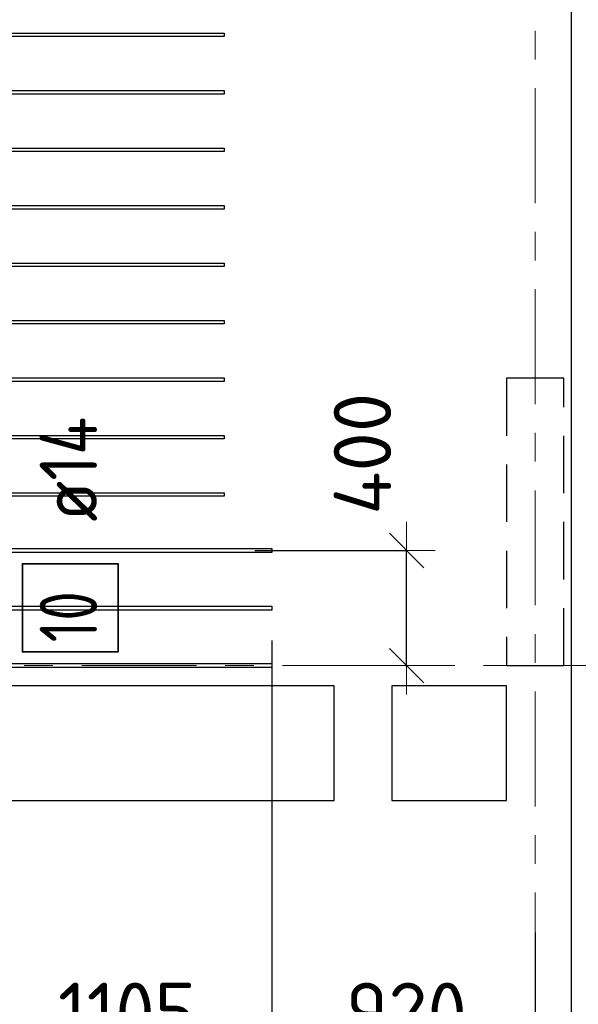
# Model space of a CAD drawing. Header units: metres. Extents: x -38 to 97, y -15 to 21.
# Tile 11 of 111: x 30.75 to 32.7, y 7.82 to 11.25. Entities that reach past the tile are written whole.
import ezdxf

# ---------------------------------------------------------------- set-up
doc = ezdxf.new("R2010")
doc.units = ezdxf.units.M
doc.header["$PDMODE"] = 65
for name, pattern in [('______11', [0.5, 0.4, -0.05, 0, -0.05]), ('______2', [0.27, 0.2, -0.07]), ('______5', [1.1, 0.8, -0.1, 0.1, -0.1])]:
    doc.linetypes.add(name, pattern=pattern)
for name, color, linetype, lineweight in [('XR$2$Осевая линия (1)', 7, '______5', 13), ('XR$3$Перекрытие (1)', 7, 'Continuous', 35), ('XR$3$Размерная линия (1)', 7, 'Continuous', 13), ('XR$5$Перекрытие (1)', 7, 'Continuous', 35), ('XR$5$Размерная линия (1)', 7, 'Continuous', 13)]:
    doc.layers.add(name, color=color, linetype=linetype, lineweight=lineweight)
for name, color, linetype, lineweight, true_color in [('XR$3$Арм.стержн.Доп. Арм верхн.зоны Х', 7, 'Continuous', 35, 0x8c8cff), ('XR$5$Арм.стержн.Доп. Арм верхн.зоны Х', 7, 'Continuous', 35, 0x8c8cff), ('XR$7$Стена_ бетон несущ.', 7, 'Continuous', 70, 0xb4b496)]:
    doc.layers.add(name, color=color, linetype=linetype, lineweight=lineweight, true_color=true_color)
doc.styles.add('ISOCPEUR', font='txt')
doc.dimstyles.new('DIMSTYLE_3', dxfattribs={"dimtxt": 0.2, "dimasz": 0.2, "dimexe": 0, "dimexo": 0, "dimgap": 0.1, "dimtad": 2, "dimdec": 0, "dimlfac": 1000, "dimrnd": 5, "dimzin": 12, "dimdsep": 46, "dimtxsty": 'ISOCPEUR', "dimblk1": 'ALL_ML_STRICH', "dimblk2": 'ALL_ML_STRICH', "dimsah": 1, "dimcen": 0, "dimclrd": 7, "dimclre": 256, "dimclrt": 7, "dimadec": 0, "dimazin": 0, "dimtfac": 1, "dimtdec": 0, "dimtix": 1, "dimtmove": 2, "dimatfit": 3, "dimfxl": 0, "dimtzin": 0, "dimlwd": 0, "dimlwe": -3, "dimarcsym": 0})
doc.dimstyles.new('DIMSTYLE_6', dxfattribs={"dimtxt": 0.2, "dimasz": 0.2, "dimexe": 0, "dimexo": 0, "dimgap": 0.1, "dimtad": 2, "dimdec": 0, "dimlfac": 1000, "dimrnd": 5, "dimzin": 12, "dimdsep": 46, "dimtxsty": 'ISOCPEUR', "dimblk1": 'ALL_ML_STRICH', "dimblk2": 'ALL_ML_STRICH', "dimsah": 1, "dimcen": 0, "dimclrd": 7, "dimclre": 256, "dimclrt": 7, "dimadec": 0, "dimazin": 0, "dimtfac": 1, "dimtdec": 0, "dimtix": 1, "dimtmove": 2, "dimatfit": 3, "dimfxl": 0, "dimtvp": 1.2, "dimtzin": 0, "dimlwd": 0, "dimlwe": -3, "dimarcsym": 0})

# ---------------------------------------------------------------- blocks, each defined once
blk = doc.blocks.new('ALL_ML_STRICH')
at = {"color": 0, "linetype": 'ByBlock', "lineweight": -2}
for p, q in [((0, -0.5), (0, 0.5)), ((-0.3, -0.3), (0.3, 0.3)), ((-1, 0), (0.5, 0))]:
    blk.add_line(p, q, dxfattribs=at)
blk = doc.blocks.new('*D54')
at = {"layer": 'DEFPOINTS', "color": 7, "linetype": 'Continuous', "lineweight": 13, "transparency": 33554687}
for p in [(31.553, 9.4005), (32.0763, 9), (32.1017, 9)]:
    blk.add_point(p, dxfattribs=at)
at = {"layer": 'XR$3$Размерная линия (1)', "color": 9, "linetype": 'Continuous', "lineweight": -2, "true_color": 0xc7c7c7, "transparency": 33554687}
for p, q in [((31.573, 9.4005), (32.1017, 9.4005)), ((32.0963, 9), (32.1017, 9))]:
    blk.add_line(p, q, dxfattribs=at)
at = {"layer": 'XR$3$Размерная линия (1)', "color": 7, "linetype": 'Continuous', "lineweight": -2, "transparency": 33554687}
blk.add_line((32.1017, 9), (32.1017, 9.4005), dxfattribs=at)
at = {"layer": 'XR$3$Размерная линия (1)', "color": 7, "linetype": 'Continuous', "lineweight": 13, "transparency": 33554687, "xscale": 0.2, "yscale": 0.2, "zscale": 0.2}
for p, rotation in [((32.1017, 9.4005), 90), ((32.1017, 9), 270)]:
    blk.add_blockref('ALL_ML_STRICH', p, dxfattribs=dict(at, rotation=rotation))
at = {"layer": 'XR$3$Размерная линия (1)', "color": 7, "linetype": 'Continuous', "lineweight": 13, "transparency": 33554687, "insert": (31.9479, 9.7375), "char_height": 0.2, "width": 0.6, "attachment_point": 5, "rotation": 90, "style": 'ISOCPEUR'}
blk.add_mtext('\\A1;{400}', dxfattribs=at)
blk = doc.blocks.new('*D118')
at = {"layer": 'DEFPOINTS', "color": 7, "linetype": 'Continuous', "lineweight": 13, "transparency": 33554687}
for p in [(31.6321, 9.1079), (30.525, 8.5883), (30.525, 7.6467)]:
    blk.add_point(p, dxfattribs=at)
at = {"layer": 'XR$3$Размерная линия (1)', "color": 9, "linetype": 'Continuous', "lineweight": -2, "true_color": 0xc7c7c7, "transparency": 33554687}
for p, q in [((31.6321, 9.0879), (31.6321, 7.6467)), ((30.525, 8.5683), (30.525, 7.6467))]:
    blk.add_line(p, q, dxfattribs=at)
at = {"layer": 'XR$3$Размерная линия (1)', "color": 7, "linetype": 'Continuous', "lineweight": -2, "transparency": 33554687}
blk.add_line((30.525, 7.6467), (31.6321, 7.6467), dxfattribs=at)
at = {"layer": 'XR$3$Размерная линия (1)', "color": 7, "linetype": 'Continuous', "lineweight": 13, "transparency": 33554687, "xscale": 0.2, "yscale": 0.2, "zscale": 0.2, "rotation": 180}
blk.add_blockref('ALL_ML_STRICH', (30.525, 7.6467), dxfattribs=at)
at = {"layer": 'XR$3$Размерная линия (1)', "color": 7, "linetype": 'Continuous', "lineweight": 13, "transparency": 33554687, "xscale": 0.2, "yscale": 0.2, "zscale": 0.2}
blk.add_blockref('ALL_ML_STRICH', (31.6321, 7.6467), dxfattribs=at)
at = {"layer": 'XR$3$Размерная линия (1)', "color": 7, "linetype": 'Continuous', "lineweight": 13, "transparency": 33554687, "insert": (31.1285, 7.7967), "char_height": 0.2, "width": 0.8, "attachment_point": 5, "style": 'ISOCPEUR'}
blk.add_mtext('\\A1;{1105}', dxfattribs=at)
blk = doc.blocks.new('*D119')
at = {"layer": 'DEFPOINTS', "color": 7, "linetype": 'Continuous', "lineweight": 13, "transparency": 33554687}
for p in [(31.6321, 9.1079), (32.55, 8.0907), (31.6321, 7.6467)]:
    blk.add_point(p, dxfattribs=at)
at = {"layer": 'XR$3$Размерная линия (1)', "color": 9, "linetype": 'Continuous', "lineweight": -2, "true_color": 0xc7c7c7, "transparency": 33554687}
for p, q in [((31.6321, 9.0879), (31.6321, 7.6467)), ((32.55, 8.0707), (32.55, 7.6467))]:
    blk.add_line(p, q, dxfattribs=at)
at = {"layer": 'XR$3$Размерная линия (1)', "color": 7, "linetype": 'Continuous', "lineweight": -2, "transparency": 33554687}
blk.add_line((31.6321, 7.6467), (32.55, 7.6467), dxfattribs=at)
at = {"layer": 'XR$3$Размерная линия (1)', "color": 7, "linetype": 'Continuous', "lineweight": 13, "transparency": 33554687, "xscale": 0.2, "yscale": 0.2, "zscale": 0.2, "rotation": 180}
blk.add_blockref('ALL_ML_STRICH', (31.6321, 7.6467), dxfattribs=at)
at = {"layer": 'XR$3$Размерная линия (1)', "color": 7, "linetype": 'Continuous', "lineweight": 13, "transparency": 33554687, "xscale": 0.2, "yscale": 0.2, "zscale": 0.2}
blk.add_blockref('ALL_ML_STRICH', (32.55, 7.6467), dxfattribs=at)
at = {"layer": 'XR$3$Размерная линия (1)', "color": 7, "linetype": 'Continuous', "lineweight": 13, "transparency": 33554687, "insert": (32.101, 7.7967), "char_height": 0.2, "width": 0.6, "attachment_point": 5, "style": 'ISOCPEUR'}
blk.add_mtext('\\A1;{920}', dxfattribs=at)
blk = doc.blocks.new('*D351')
at = {"layer": 'DEFPOINTS', "color": 7, "linetype": 'Continuous', "lineweight": 13, "transparency": 33554687}
for p in [(31.553, 9.4005), (32.0763, 9), (32.1017, 9)]:
    blk.add_point(p, dxfattribs=at)
at = {"layer": 'XR$5$Размерная линия (1)', "color": 9, "linetype": 'Continuous', "lineweight": -2, "true_color": 0xc7c7c7, "transparency": 33554687}
for p, q in [((31.573, 9.4005), (32.1017, 9.4005)), ((32.0963, 9), (32.1017, 9))]:
    blk.add_line(p, q, dxfattribs=at)
at = {"layer": 'XR$5$Размерная линия (1)', "color": 7, "linetype": 'Continuous', "lineweight": -2, "transparency": 33554687}
blk.add_line((32.1017, 9), (32.1017, 9.4005), dxfattribs=at)
at = {"layer": 'XR$5$Размерная линия (1)', "color": 7, "linetype": 'Continuous', "lineweight": 13, "transparency": 33554687, "xscale": 0.2, "yscale": 0.2, "zscale": 0.2}
for p, rotation in [((32.1017, 9.4005), 90), ((32.1017, 9), 270)]:
    blk.add_blockref('ALL_ML_STRICH', p, dxfattribs=dict(at, rotation=rotation))
at = {"layer": 'XR$5$Размерная линия (1)', "color": 7, "linetype": 'Continuous', "lineweight": 13, "transparency": 33554687, "insert": (31.9479, 9.7375), "char_height": 0.2, "width": 0.6, "attachment_point": 5, "rotation": 90, "style": 'ISOCPEUR'}
blk.add_mtext('\\A1;{400}', dxfattribs=at)
blk = doc.blocks.new('*D415')
at = {"layer": 'DEFPOINTS', "color": 7, "linetype": 'Continuous', "lineweight": 13, "transparency": 33554687}
for p in [(31.6321, 9.1079), (30.525, 8.5883), (30.525, 7.6467)]:
    blk.add_point(p, dxfattribs=at)
at = {"layer": 'XR$5$Размерная линия (1)', "color": 9, "linetype": 'Continuous', "lineweight": -2, "true_color": 0xc7c7c7, "transparency": 33554687}
for p, q in [((31.6321, 9.0879), (31.6321, 7.6467)), ((30.525, 8.5683), (30.525, 7.6467))]:
    blk.add_line(p, q, dxfattribs=at)
at = {"layer": 'XR$5$Размерная линия (1)', "color": 7, "linetype": 'Continuous', "lineweight": -2, "transparency": 33554687}
blk.add_line((30.525, 7.6467), (31.6321, 7.6467), dxfattribs=at)
at = {"layer": 'XR$5$Размерная линия (1)', "color": 7, "linetype": 'Continuous', "lineweight": 13, "transparency": 33554687, "xscale": 0.2, "yscale": 0.2, "zscale": 0.2, "rotation": 180}
blk.add_blockref('ALL_ML_STRICH', (30.525, 7.6467), dxfattribs=at)
at = {"layer": 'XR$5$Размерная линия (1)', "color": 7, "linetype": 'Continuous', "lineweight": 13, "transparency": 33554687, "xscale": 0.2, "yscale": 0.2, "zscale": 0.2}
blk.add_blockref('ALL_ML_STRICH', (31.6321, 7.6467), dxfattribs=at)
at = {"layer": 'XR$5$Размерная линия (1)', "color": 7, "linetype": 'Continuous', "lineweight": 13, "transparency": 33554687, "insert": (31.1285, 7.7967), "char_height": 0.2, "width": 0.8, "attachment_point": 5, "style": 'ISOCPEUR'}
blk.add_mtext('\\A1;{1105}', dxfattribs=at)
blk = doc.blocks.new('*D416')
at = {"layer": 'DEFPOINTS', "color": 7, "linetype": 'Continuous', "lineweight": 13, "transparency": 33554687}
for p in [(31.6321, 9.1079), (32.55, 8.0907), (31.6321, 7.6467)]:
    blk.add_point(p, dxfattribs=at)
at = {"layer": 'XR$5$Размерная линия (1)', "color": 9, "linetype": 'Continuous', "lineweight": -2, "true_color": 0xc7c7c7, "transparency": 33554687}
for p, q in [((31.6321, 9.0879), (31.6321, 7.6467)), ((32.55, 8.0707), (32.55, 7.6467))]:
    blk.add_line(p, q, dxfattribs=at)
at = {"layer": 'XR$5$Размерная линия (1)', "color": 7, "linetype": 'Continuous', "lineweight": -2, "transparency": 33554687}
blk.add_line((31.6321, 7.6467), (32.55, 7.6467), dxfattribs=at)
at = {"layer": 'XR$5$Размерная линия (1)', "color": 7, "linetype": 'Continuous', "lineweight": 13, "transparency": 33554687, "xscale": 0.2, "yscale": 0.2, "zscale": 0.2, "rotation": 180}
blk.add_blockref('ALL_ML_STRICH', (31.6321, 7.6467), dxfattribs=at)
at = {"layer": 'XR$5$Размерная линия (1)', "color": 7, "linetype": 'Continuous', "lineweight": 13, "transparency": 33554687, "xscale": 0.2, "yscale": 0.2, "zscale": 0.2}
blk.add_blockref('ALL_ML_STRICH', (32.55, 7.6467), dxfattribs=at)
at = {"layer": 'XR$5$Размерная линия (1)', "color": 7, "linetype": 'Continuous', "lineweight": 13, "transparency": 33554687, "insert": (32.101, 7.7967), "char_height": 0.2, "width": 0.6, "attachment_point": 5, "style": 'ISOCPEUR'}
blk.add_mtext('\\A1;{920}', dxfattribs=at)

msp = doc.modelspace()

# ---------------------------------------------------------------- linework, layer by layer
at = {"layer": 'XR$2$Осевая линия (1)', "color": 253, "linetype": '______11', "lineweight": 13, "true_color": 0xa0a0a0, "transparency": 33554687}
for p, q in [((32.55, -3.39), (32.55, 19.78)), ((-2.63, 9), (62.6, 9))]:
    msp.add_line(p, q, dxfattribs=at)
at = {"layer": 'XR$3$Арм.стержн.Доп. Арм верхн.зоны Х', "color": 34, "linetype": 'Continuous', "lineweight": 25, "transparency": 33554687}
for points in [[(31.4663, 11.1893), (27.5663, 11.1893), (27.5663, 11.2013), (31.4663, 11.2013), (31.4663, 11.1893)], [(31.4663, 10.9893), (27.5663, 10.9893), (27.5663, 11.0013), (31.4663, 11.0013), (31.4663, 10.9893)], [(31.4663, 10.7893), (27.5663, 10.7893), (27.5663, 10.8013), (31.4663, 10.8013), (31.4663, 10.7893)], [(31.4663, 10.5893), (27.5663, 10.5893), (27.5663, 10.6013), (31.4663, 10.6013), (31.4663, 10.5893)], [(31.4663, 10.3893), (27.5663, 10.3893), (27.5663, 10.4013), (31.4663, 10.4013), (31.4663, 10.3893)], [(31.4663, 10.1893), (27.5663, 10.1893), (27.5663, 10.2013), (31.4663, 10.2013), (31.4663, 10.1893)], [(31.4663, 9.9893), (27.5663, 9.9893), (27.5663, 10.0013), (31.4663, 10.0013), (31.4663, 9.9893)], [(31.4663, 9.7893), (27.5663, 9.7893), (27.5663, 9.8013), (31.4663, 9.8013), (31.4663, 9.7893)], [(31.4663, 9.5893), (27.5663, 9.5893), (27.5663, 9.6013), (31.4663, 9.6013), (31.4663, 9.5893)]]:
    msp.add_lwpolyline(points, dxfattribs=at)
at = {"layer": 'XR$3$Арм.стержн.Доп. Арм верхн.зоны Х', "color": 7, "linetype": 'Continuous', "lineweight": 25, "transparency": 33554687}
for points in [[(31.6321, 9.3935), (28.6821, 9.3935), (28.6821, 9.4075), (31.6321, 9.4075), (31.6321, 9.3935)], [(31.6321, 9.1935), (28.6821, 9.1935), (28.6821, 9.2075), (31.6321, 9.2075), (31.6321, 9.1935)], [(31.6321, 8.9935), (28.6821, 8.9935), (28.6821, 9.0075), (31.6321, 9.0075), (31.6321, 8.9935)]]:
    msp.add_lwpolyline(points, dxfattribs=at)
at = {"layer": 'XR$3$Арм.стержн.Доп. Арм верхн.зоны Х', "color": 7, "linetype": 'Continuous', "lineweight": 35, "transparency": 33554687}
msp.add_lwpolyline([(31.097, 9.0479), (31.097, 9.3546), (30.7637, 9.3546), (30.7637, 9.0479), (31.097, 9.0479)], dxfattribs=at)
at = {"layer": 'XR$3$Перекрытие (1)', "color": 7, "linetype": 'Continuous', "lineweight": 25, "transparency": 33554687}
for p, q in [((32.675, 16.4002), (32.675, -0.25)), ((32.0501, 8.9302), (32.0501, 8.5302)), ((32.4501, 8.9302), (32.0501, 8.9302)), ((32.4501, 8.5302), (32.4501, 8.9302)), ((32.0501, 8.5302), (32.4501, 8.5302))]:
    msp.add_line(p, q, dxfattribs=at)
at = {"layer": 'XR$5$Арм.стержн.Доп. Арм верхн.зоны Х', "color": 34, "linetype": 'Continuous', "lineweight": 25, "transparency": 33554687}
for points in [[(31.4663, 11.1893), (27.5663, 11.1893), (27.5663, 11.2013), (31.4663, 11.2013), (31.4663, 11.1893)], [(31.4663, 10.9893), (27.5663, 10.9893), (27.5663, 11.0013), (31.4663, 11.0013), (31.4663, 10.9893)], [(31.4663, 10.7893), (27.5663, 10.7893), (27.5663, 10.8013), (31.4663, 10.8013), (31.4663, 10.7893)], [(31.4663, 10.5893), (27.5663, 10.5893), (27.5663, 10.6013), (31.4663, 10.6013), (31.4663, 10.5893)], [(31.4663, 10.3893), (27.5663, 10.3893), (27.5663, 10.4013), (31.4663, 10.4013), (31.4663, 10.3893)], [(31.4663, 10.1893), (27.5663, 10.1893), (27.5663, 10.2013), (31.4663, 10.2013), (31.4663, 10.1893)], [(31.4663, 9.9893), (27.5663, 9.9893), (27.5663, 10.0013), (31.4663, 10.0013), (31.4663, 9.9893)], [(31.4663, 9.7893), (27.5663, 9.7893), (27.5663, 9.8013), (31.4663, 9.8013), (31.4663, 9.7893)], [(31.4663, 9.5893), (27.5663, 9.5893), (27.5663, 9.6013), (31.4663, 9.6013), (31.4663, 9.5893)]]:
    msp.add_lwpolyline(points, dxfattribs=at)
at = {"layer": 'XR$5$Арм.стержн.Доп. Арм верхн.зоны Х', "color": 7, "linetype": 'Continuous', "lineweight": 25, "transparency": 33554687}
for points in [[(31.6321, 9.3935), (28.6821, 9.3935), (28.6821, 9.4075), (31.6321, 9.4075), (31.6321, 9.3935)], [(31.6321, 9.1935), (28.6821, 9.1935), (28.6821, 9.2075), (31.6321, 9.2075), (31.6321, 9.1935)], [(31.6321, 8.9935), (28.6821, 8.9935), (28.6821, 9.0075), (31.6321, 9.0075), (31.6321, 8.9935)]]:
    msp.add_lwpolyline(points, dxfattribs=at)
at = {"layer": 'XR$5$Арм.стержн.Доп. Арм верхн.зоны Х', "color": 7, "linetype": 'Continuous', "lineweight": 35, "transparency": 33554687}
msp.add_lwpolyline([(31.097, 9.0479), (31.097, 9.3546), (30.7637, 9.3546), (30.7637, 9.0479), (31.097, 9.0479)], dxfattribs=at)
at = {"layer": 'XR$5$Перекрытие (1)', "color": 7, "linetype": 'Continuous', "lineweight": 25, "transparency": 33554687}
for p, q in [((32.675, 16.6502), (32.675, -0.25)), ((31.85, 8.9302), (30.55, 8.9302)), ((31.85, 8.5302), (31.85, 8.9302)), ((32.0501, 8.9302), (32.0501, 8.5302)), ((32.4501, 8.9302), (32.0501, 8.9302)), ((32.4501, 8.5302), (32.4501, 8.9302)), ((30.55, 8.5302), (31.85, 8.5302)), ((32.0501, 8.5302), (32.4501, 8.5302))]:
    msp.add_line(p, q, dxfattribs=at)
at = {"layer": 'XR$7$Стена_ бетон несущ.', "color": 253, "linetype": '______2', "lineweight": -3, "true_color": 0xa0a0a0, "transparency": 33554687}
for p, q in [((32.45, 10), (32.45, 9.08)), ((32.65, 10), (32.45, 10)), ((32.65, 9), (32.65, 10)), ((32.45, 9.08), (32.45, 9)), ((32.45, 9), (32.65, 9))]:
    msp.add_line(p, q, dxfattribs=at)

# ---------------------------------------------------------------- texts
at = {"layer": 'XR$3$Арм.стержн.Доп. Арм верхн.зоны Х', "color": 7, "linetype": 'Continuous', "lineweight": 25, "transparency": 33554687, "char_height": 0.2, "attachment_point": 7, "rotation": 90, "style": 'ISOCPEUR'}
for s, insert, width in [('\\W0.89; ø14 ', (31.0237, 9.3879), 0.769432), ('\\W0.75;10', (31.0237, 9.0813), 0.314854)]:
    msp.add_mtext(s, dxfattribs=dict(at, insert=insert, width=width))
at = {"layer": 'XR$5$Арм.стержн.Доп. Арм верхн.зоны Х', "color": 7, "linetype": 'Continuous', "lineweight": 25, "transparency": 33554687, "char_height": 0.2, "attachment_point": 7, "rotation": 90, "style": 'ISOCPEUR'}
for s, insert, width in [('\\W0.89; ø14 ', (31.0237, 9.3879), 0.769432), ('\\W0.75;10', (31.0237, 9.0813), 0.314854)]:
    msp.add_mtext(s, dxfattribs=dict(at, insert=insert, width=width))

# ---------------------------------------------------------------- dimensions: what is measured, and where the dimension line sits
at = {"layer": 'XR$3$Размерная линия (1)', "color": 7, "linetype": 'Continuous', "lineweight": 13, "transparency": 33554687}
dim = msp.add_linear_dim(base=(32.10166, 9.40052), p1=(32.09626, 9), p2=(31.57295, 9.40052), angle=90, dimstyle='DIMSTYLE_6', override={"dimpost": '<>', "dimclrd": 7, "dimclre": 9, "dimclrt": 7, "dimlwd": 0, "dimlwe": 65533}, dxfattribs=at)
dim.commit()
dim.dimension.update_dxf_attribs({"geometry": '*D54', "text_midpoint": (31.94787, 9.73752), "dimtype": 160})
for base, p1, p2, picture, middle in [((31.6321, 7.6467), (30.525, 8.5683), (31.6321, 9.0879), '*D118', (31.1285, 7.7967)), ((32.55, 7.6467), (31.6321, 9.0879), (32.55, 8.0707), '*D119', (32.101, 7.7967))]:
    dim = msp.add_linear_dim(base=base, p1=p1, p2=p2, dimstyle='DIMSTYLE_3', override={"dimpost": '<>', "dimclrd": 7, "dimclre": 9, "dimclrt": 7, "dimlwd": 0, "dimlwe": 65533}, dxfattribs=at)
    dim.commit()
    dim.dimension.update_dxf_attribs({"geometry": picture, "text_midpoint": middle, "dimtype": 160})
at = {"layer": 'XR$5$Размерная линия (1)', "color": 7, "linetype": 'Continuous', "lineweight": 13, "transparency": 33554687}
dim = msp.add_linear_dim(base=(32.10166, 9.40052), p1=(32.09626, 9), p2=(31.57295, 9.40052), angle=90, dimstyle='DIMSTYLE_6', override={"dimpost": '<>', "dimclrd": 7, "dimclre": 9, "dimclrt": 7, "dimlwd": 0, "dimlwe": 65533}, dxfattribs=at)
dim.commit()
dim.dimension.update_dxf_attribs({"geometry": '*D351', "text_midpoint": (31.94787, 9.73752), "dimtype": 160})
for base, p1, p2, picture, middle in [((31.6321, 7.6467), (30.525, 8.5683), (31.6321, 9.0879), '*D415', (31.1285, 7.7967)), ((32.55, 7.6467), (31.6321, 9.0879), (32.55, 8.0707), '*D416', (32.101, 7.7967))]:
    dim = msp.add_linear_dim(base=base, p1=p1, p2=p2, dimstyle='DIMSTYLE_3', override={"dimpost": '<>', "dimclrd": 7, "dimclre": 9, "dimclrt": 7, "dimlwd": 0, "dimlwe": 65533}, dxfattribs=at)
    dim.commit()
    dim.dimension.update_dxf_attribs({"geometry": picture, "text_midpoint": middle, "dimtype": 160})

doc.saveas('drawing.dxf')
